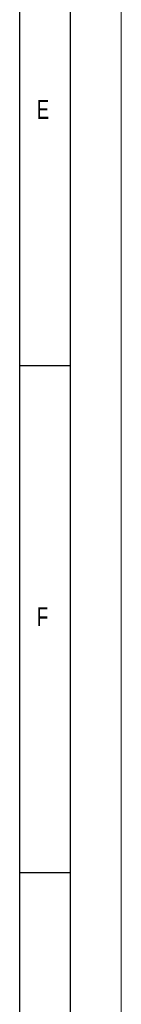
# Model space of a CAD drawing. Header units: millimetres. Extents: x 0 to 594, y 0 to 420.
# Tile 34 of 51: x 584 to 594, y 97 to 194. Entities that reach past the tile are written whole.
import ezdxf

# ---------------------------------------------------------------- set-up
doc = ezdxf.new("R2010")
doc.units = ezdxf.units.MM
doc.layers.add('FORMAT', color=7, linetype='Continuous')
doc.styles.add('SLDTEXTSTYLE0', font='TXT', dxfattribs={"width": 0.75})

msp = doc.modelspace()

# ---------------------------------------------------------------- linework, layer by layer
at = {"color": 7, "linetype": 'Continuous', "lineweight": 18}
msp.add_line((594, 0), (594, 420), dxfattribs=at)
at = {"layer": 'FORMAT'}
for p, q in [((589, 5), (589, 415)), ((584, 10), (584, 410)), ((584, 160), (589, 160)), ((589, 110), (584, 110))]:
    msp.add_line(p, q, dxfattribs=at)

# ---------------------------------------------------------------- texts
at = {"layer": 'FORMAT', "char_height": 1.852, "attachment_point": 1, "style": 'SLDTEXTSTYLE0'}
for s, insert in [('E', (585.667, 186.168)), ('F', (585.667, 136.168))]:
    msp.add_mtext(s, dxfattribs=dict(at, insert=insert))

doc.saveas('drawing.dxf')
